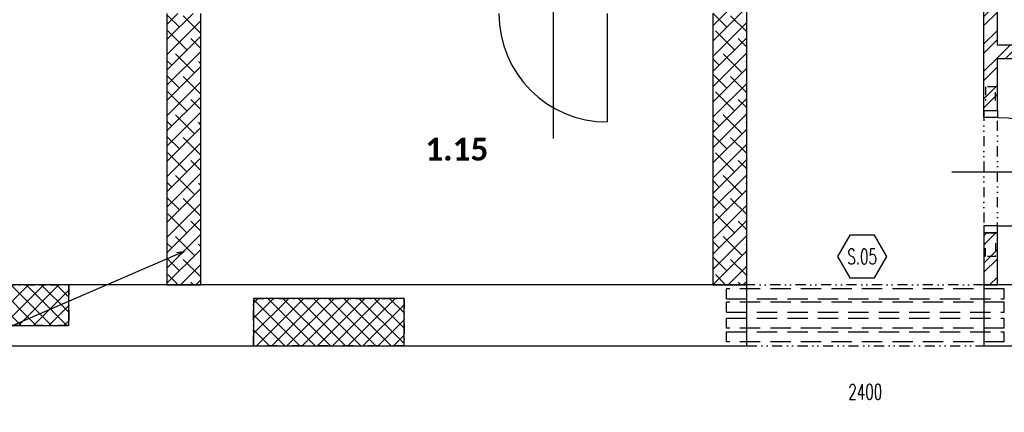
# Model space of a CAD drawing. Header units: millimetres. Extents: x -239306 to 235396, y -2942 to 28189.
# Tile 24 of 37: x 25818 to 33086, y 14055 to 16949. Entities that reach past the tile are written whole.
import ezdxf
from ezdxf import colors
from ezdxf.entities.mleader import LeaderData, LeaderLine
from ezdxf.enums import TextEntityAlignment as Align
from ezdxf.math import Vec2, Vec3

# ---------------------------------------------------------------- set-up
doc = ezdxf.new("R2010")
doc.units = ezdxf.units.MM
doc.header["$LTSCALE"] = 300
doc.linetypes.add('DASHED', pattern=[0.75, 0.5, -0.25])
doc.linetypes.add('DIVIDE2', pattern=[0.625, 0.25, -0.125, 0, -0.125, 0, -0.125])
for name, color, linetype in [('A-Dimline-D', 221, 'Continuous'), ('A-Dimline-D @ 50', 221, 'Continuous'), ('A-Door-G', 150, 'Continuous'), ('A-Room-T @ 50', 131, 'Continuous'), ('A-Wall-Abov', 32, 'DIVIDE2'), ('A-Wall-Blow', 30, 'Continuous'), ('A-Wall-Comp', 22, 'Continuous'), ('A-Wall-G', 50, 'Continuous'), ('A-Wall-Patt', 12, 'Continuous'), ('S-Beam-G', 80, 'Continuous')]:
    doc.layers.add(name, color=color, linetype=linetype)
doc.layers.add('ocel nová', color=7, linetype='Continuous', true_color=0x007af5)
doc.styles.add('RoomTag', font='calibrib.ttf')
doc.styles.get("Standard").update_dxf_attribs({"font": 'simplex.shx', "width": 0.65})

# ---------------------------------------------------------------- blocks, each defined once
blk = doc.blocks.new('SteelBub')
blk.add_lwpolyline([(-0.808, 1.4), (-1.617, 0), (-0.808, -1.4), (0.808, -1.4), (1.617, 0), (0.808, 1.4)], close=True)
at = {"width": 0.65}
blk.add_attdef('SteelOBJ:Label', text='', height=1, dxfattribs=at).set_placement((0, 0), align=Align.MIDDLE_CENTER)
blk = doc.blocks.new('OpeningHeight')
at = {"width": 0.65}
blk.add_attdef('OpeningOBJ:Height', text='', height=1, dxfattribs=at).set_placement((0, -0.4), align=Align.TOP_CENTER)
blk = doc.blocks.new('AreaLabel1')
at = {"color": 0, "style": 'RoomTag'}
blk.add_attdef('AreaOBJ:Label', text='', height=1.5, dxfattribs=at).set_placement((0, 0), align=Align.MIDDLE_CENTER)
blk = doc.blocks.new('_Open30')
at = {"color": 0, "lineweight": -2}
for p, q in [((-1, 0.27), (0, 0)), ((0, 0), (-1, -0.27)), ((0, 0), (-1, 0))]:
    blk.add_line(p, q, dxfattribs=at)
blk = doc.blocks.new('osa1K')
at = {"color": 0, "linetype": 'ByBlock'}
blk.add_lwpolyline([(0, -250), (0, 850)], dxfattribs=at)
for points in [[(-350, 0), (-350, -0.0001)], [(350, 0), (350, -0.0001)]]:
    blk.add_lwpolyline(points)
blk = doc.blocks.new('překlad 75')
at = {"color": 0, "linetype": 'ByBlock', "ltscale": 0.5}
for points in [[(-795, -37.5), (-945, -37.5), (-945, 37.5), (-795, 37.5)], [(795, -37.5), (945, -37.5), (945, 37.5), (795, 37.5)]]:
    blk.add_lwpolyline(points, dxfattribs=at)

msp = doc.modelspace()

# ---------------------------------------------------------------- hatches: boundary and pattern name
at = {"layer": 'A-Wall-Patt', "linetype": 'Continuous', "lineweight": -3}
h = msp.add_hatch(dxfattribs=at)
h.set_pattern_fill('ANSI38', color=254, scale=25, style=0)
h.paths.add_polyline_path([(31185, 16995), (30935, 16995), (30935, 14995), (31185, 14995)], flags=0)
h.paths.add_polyline_path([(30935, 16995), (31185, 16995), (31185, 19280), (30935, 19280)], flags=0)
h.paths.add_polyline_path([(30935, 20280), (31185, 20280), (31185, 20730), (30935, 20730)], flags=0)
h = msp.add_hatch(dxfattribs=at)
h.set_pattern_fill('ANSI32', color=254, scale=15, angle=-360, style=0)
h.paths.add_polyline_path([(32935, 18530), (33010, 18496.7), (33035, 18530), (33035, 20730), (32935, 20730)], flags=0)
h.paths.add_polyline_path([(33035, 18430), (33010, 18496.7), (32935, 18530), (32935, 18046.2), (33035, 18046.2)], flags=0)
h.paths.add_polyline_path([(33035, 17146.2), (32935, 17146.2), (32935, 16712.5), (33010, 16712.5), (33035, 16762.5)], flags=0)
h.paths.add_polyline_path([(33035, 16662.5), (33010, 16712.5), (32935, 16712.5), (32935, 16278.7), (33035, 16278.7)], flags=0)
h.paths.add_polyline_path([(33035, 15378.7), (32935, 15378.7), (32935, 14995), (33035, 14995)], flags=0)
h = msp.add_hatch(dxfattribs=at)
h.set_pattern_fill('ANSI38', color=254, scale=25, style=0)
h.paths.add_polyline_path([(27155, 16995), (26905, 16995), (26905, 14995), (27155, 14995)], flags=0)
h = msp.add_hatch(dxfattribs=at)
h.set_pattern_fill('ANSI32', color=254, scale=15, style=0)
h.paths.add_polyline_path([(33035, 16762.5), (33010, 16712.5), (33035, 16662.5), (35705, 16662.5), (35705, 16762.5)], flags=0)
h = msp.add_hatch(dxfattribs=at)
h.set_pattern_fill('ANSI37', color=254, scale=25, angle=-360, style=0)
h.paths.add_polyline_path([(23790, 14695), (26180, 14695), (26180, 14995), (23790, 14995)], flags=0)
h = msp.add_hatch(dxfattribs=at)
h.set_pattern_fill('ANSI37', color=254, scale=25, style=0)
h.paths.add_polyline_path([(27545, 14545), (28655, 14545), (28655, 14895), (27545, 14895)], flags=0)

# ---------------------------------------------------------------- linework, layer by layer
at = {"layer": 'A-Door-G', "linetype": 'Continuous', "lineweight": -3}
for points in [[(30155, 16995), (30155, 16195)], [(33035, 15428.7), (33835, 15428.7)]]:
    msp.add_lwpolyline(points, dxfattribs=at)
for points in [[(32935, 16228.7), (32935, 16278.7), (33035, 16278.7), (33035, 16228.7)], [(32935, 15428.7), (32935, 15378.7), (33035, 15378.7), (33035, 15428.7)]]:
    msp.add_lwpolyline(points, close=True, dxfattribs=at)
msp.add_arc((30155, 16995), 800, 180, 270, dxfattribs=at)
at = {"layer": 'A-Door-G', "linetype": 'Continuous', "lineweight": -3, "extrusion": (0, 0, -1)}
msp.add_arc((-33035, 15428.7), 800, 90, 180, dxfattribs=at)
at = {"layer": 'A-Wall-Abov', "linetype": 'DIVIDE2', "lineweight": -3}
for p, q in [((32935, 16278.7), (32935, 15378.7)), ((33035, 15378.7), (33035, 16278.7)), ((23790, 14995), (26180, 14995)), ((26180, 14995), (26180, 14695)), ((32935, 14995), (31185, 14995)), ((27545, 14895), (28655, 14895)), ((27545, 14545), (27545, 14895)), ((28655, 14895), (28655, 14545)), ((26180, 14695), (23790, 14695)), ((28655, 14545), (27545, 14545)), ((31185, 14545), (32935, 14545))]:
    msp.add_line(p, q, dxfattribs=at)
at = {"layer": 'A-Wall-Blow', "linetype": 'Continuous', "lineweight": -3}
for p, q in [((26180, 14995), (23790, 14995)), ((26180, 14695), (26180, 14995)), ((28655, 14895), (27545, 14895)), ((27545, 14895), (27545, 14545)), ((28655, 14545), (28655, 14895)), ((23790, 14695), (26180, 14695)), ((27545, 14545), (28655, 14545))]:
    msp.add_line(p, q, dxfattribs=at)
at = {"layer": 'A-Wall-Comp', "linetype": 'Continuous', "lineweight": -3}
for p, q in [((26180, 14995), (23790, 14995)), ((26180, 14695), (26180, 14995)), ((27155, 14995), (26905, 14995)), ((26905, 14995), (27155, 14995)), ((31185, 14995), (30935, 14995)), ((30935, 14995), (31185, 14995)), ((33035, 14995), (32935, 14995)), ((32935, 14995), (33035, 14995)), ((28655, 14895), (27545, 14895)), ((27545, 14895), (27545, 14545)), ((28655, 14545), (28655, 14895)), ((23790, 14695), (26180, 14695)), ((27545, 14545), (28655, 14545))]:
    msp.add_line(p, q, dxfattribs=at)
at = {"layer": 'A-Wall-G', "linetype": 'Continuous', "lineweight": -3}
for p, q in [((31185, 14995), (31185, 19280)), ((32935, 16278.7), (32935, 17146.2)), ((33035, 16762.5), (33035, 17146.2)), ((26905, 16995), (26905, 14995)), ((27155, 14995), (27155, 16995)), ((30935, 16995), (30935, 14995)), ((35630, 16762.5), (33035, 16762.5)), ((33035, 16278.7), (33035, 16662.5)), ((33035, 16662.5), (35630, 16662.5)), ((32935, 16278.7), (33035, 16278.7)), ((33035, 15378.7), (32935, 15378.7)), ((32935, 15378.7), (32935, 14995)), ((33035, 14995), (33035, 15378.7)), ((26905, 14995), (20485, 14995)), ((30935, 14995), (27155, 14995)), ((31185, 14545), (31185, 14995)), ((32935, 14995), (32935, 14545)), ((35905, 14995), (33035, 14995)), ((20235, 14545), (31185, 14545)), ((32935, 14545), (35535, 14545))]:
    msp.add_line(p, q, dxfattribs=at)
at = {"layer": 'ocel nová', "linetype": 'DASHED', "lineweight": -3}
for p, q in [((31035, 14892), (31035, 14966)), ((33085, 14966), (31035, 14966)), ((33085, 14966), (31035, 14966)), ((33085, 14892), (33085, 14966)), ((31035, 14892), (33085, 14892)), ((31035, 14892), (33085, 14892)), ((31035, 14792), (31035, 14866)), ((33085, 14866), (31035, 14866)), ((33085, 14866), (31035, 14866)), ((33085, 14792), (33085, 14866)), ((31035, 14792), (33085, 14792)), ((31035, 14792), (33085, 14792)), ((31035, 14674), (31035, 14748)), ((31035, 14748), (33085, 14748)), ((31035, 14748), (33085, 14748)), ((33085, 14674), (33085, 14748)), ((33085, 14674), (31035, 14674)), ((33085, 14674), (31035, 14674)), ((31035, 14574), (31035, 14648)), ((31035, 14648), (33085, 14648)), ((31035, 14648), (33085, 14648)), ((33085, 14574), (33085, 14648)), ((33085, 14574), (31035, 14574)), ((33085, 14574), (31035, 14574))]:
    msp.add_line(p, q, dxfattribs=at)

# ---------------------------------------------------------------- block references
at = {"layer": 'A-Dimline-D @ 50', "linetype": 'Continuous', "lineweight": -3, "xscale": 112.5, "yscale": 112.5, "zscale": 112.5}
for name, p, values in [('SteelBub', (32036.6, 15202.6), {'SteelOBJ:Label': 'S.05'}), ('OpeningHeight', (32060, 14306.6), {'OpeningOBJ:Height': '2400'})]:
    msp.add_blockref(name, p, dxfattribs=at).add_auto_attribs(values)
at = {"layer": 'A-Door-G', "linetype": 'Continuous', "lineweight": -3, "xscale": 1.142857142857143, "yscale": 1.142857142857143, "rotation": 180}
msp.add_blockref('osa1K', (29755, 17045), dxfattribs=at)
at = {"layer": 'A-Door-G', "linetype": 'Continuous', "lineweight": -3, "extrusion": (0, 0, -1), "xscale": 1.142857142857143, "yscale": 1.142857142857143, "zscale": -1, "rotation": 90}
msp.add_blockref('osa1K', (-32985, 15828.7), dxfattribs=at)
at = {"layer": 'A-Room-T @ 50', "linetype": 'Continuous', "lineweight": -3, "xscale": 112.5, "yscale": 112.5, "zscale": 112.5}
msp.add_blockref('AreaLabel1', (29045, 15995), dxfattribs=at).add_auto_attribs({'AreaOBJ:Label': '1.15'})
at = {"layer": 'S-Beam-G', "linetype": 'DASHED', "lineweight": -3, "ltscale": 0.5, "xscale": 0.6613756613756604, "rotation": 89.99999999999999}
msp.add_blockref('překlad 75', (32985, 15828.7, 2145), dxfattribs=at)

# ---------------------------------------------------------------- leaders
at = {"layer": 'A-Dimline-D'}
ml = msp.add_multileader_mtext('Standard', dxfattribs=at)
ml.set_content('v místě uložení nové zdi na stávající panel bude u panelu proražena horní skořepina nad dutinou a celá dutina bude zabetonována', color=256)
ml.set_leader_properties()
ml.set_arrow_properties(name='OPEN30')
ml.build(insert=Vec2(0, 0))
ml.multileader.update_dxf_attribs({"dogleg_length": 0.36, "arrow_head_size": 56.2, "scale": 50})
ctx = ml.context
ctx.base_point, ctx.scale, ctx.char_height, ctx.arrow_head_size, ctx.landing_gap_size, ctx.plane_origin = Vec3(23069.9, 13524.8), 50, 112.5, 56.2, 75, Vec3(25832.3, 14648.6)
ctx.text_align_type = 2
notes = []
notes.append((ctx, [(0, (1, 1, 0), (23051.9, 13524.8), (1, 0), 70.2, [(0, [(27032.9, 15240)], 0, []), (1, [(20360.3, 15259.6)], 0, [])])]))
ctx.mtext.insert, ctx.mtext.width, ctx.mtext.alignment, ctx.mtext.flow_direction = Vec3(26184.8, 13581.1), 3066.092, 3, 5
ml = msp.add_multileader_mtext('Standard', dxfattribs=at)
ml.set_content('stoupací vedení ÚT 100x350\\Ppoloha otvoru se může lišit v závislosti na poloze dutin ve stávajících panelech', color=256)
ml.set_leader_properties()
ml.set_arrow_properties(name='OPEN30')
ml.build(insert=Vec2(0, 0))
ml.multileader.update_dxf_attribs({"dogleg_length": 0.36, "arrow_head_size": 56.2, "scale": 50})
ctx = ml.context
ctx.base_point, ctx.scale, ctx.char_height, ctx.arrow_head_size, ctx.landing_gap_size, ctx.plane_origin = Vec3(17687.8, 13874), 50, 112.5, 56.2, 75, Vec3(17649.9, 14150)
notes.append((ctx, [(0, (1, 1, 0), (17669.8, 13874), (1, 0), 18, [(0, [(17649.9, 14150)], 0, [])])]))
ctx.mtext.insert, ctx.mtext.width, ctx.mtext.flow_direction = Vec3(17762.8, 13949), 2319.562, 5
for ctx, leaders in notes:
    for number, flags, end, landing, length, lines in leaders:
        leader = LeaderData()
        leader.index, (leader.has_last_leader_line, leader.has_dogleg_vector, leader.attachment_direction) = number, flags
        leader.last_leader_point, leader.dogleg_vector, leader.dogleg_length = Vec3(end), Vec3(landing), length
        for number, points, colour, breaks in lines:
            line = LeaderLine()
            line.index, line.vertices, line.color, line.breaks = number, Vec3.list(points), colors.encode_raw_color(colour), breaks
            leader.lines.append(line)
        ctx.leaders.append(leader)

doc.saveas('drawing.dxf')
